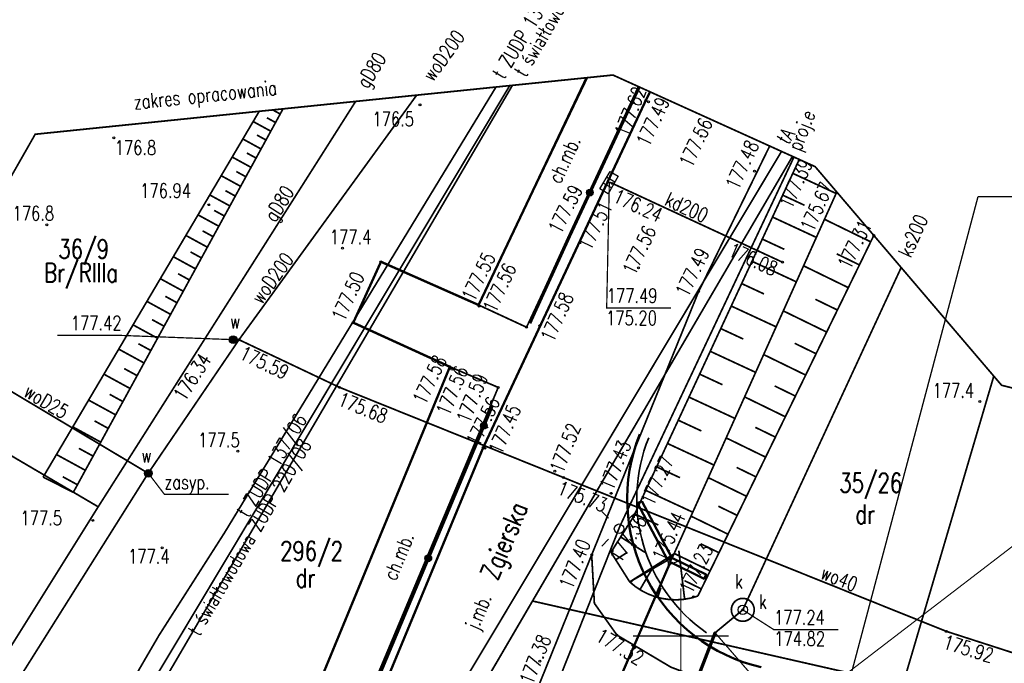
# Model space of a CAD drawing. Header units: metres. Extents: x 964 to 7125, y -212 to 9570.
# Tile 166 of 185: x 2616 to 2667, y 282 to 316. Entities that reach past the tile are written whole.
import ezdxf
from ezdxf import colors
from ezdxf.entities.mleader import LeaderData, LeaderLine
from ezdxf.enums import TextEntityAlignment as Align
from ezdxf.math import Vec2, Vec3

# ---------------------------------------------------------------- set-up
doc = ezdxf.new("R2010")
doc.units = ezdxf.units.M
for name, pattern in [('1', [1.5, 1, -0.5]), ('1053', [2, 1.5, -0.5]), ('1056', [1.5, 1, -0.5]), ('1059', [0]), ('1163', [2.5, 2, -0.5]), ('1167', [2.5, 2, -0.5]), ('2217', [2, 1.5, -0.5]), ('2218', [1, 0.5, -0.5]), ('3820', [1.75, 1.25, -0.5]), ('3901', [0]), ('CIĄGłA', [0])]:
    doc.linetypes.add(name, pattern=pattern)
for name, color, linetype, lineweight in [('AGP1_KRAWEZNIKI', 250, 'Continuous', 30), ('AGP1_OPISY', 7, 'Continuous', 13), ('IS-kanalizacja-odwodnienie-garazu-opis', 68, 'Continuous', 20), ('PODKŁAD MAPA', 7, 'Continuous', 9), ('zz-balustrada', 5, 'FENCELINE1', 35), ('zz-drogi', 250, 'Continuous', 50)]:
    doc.layers.add(name, color=color, linetype=linetype, lineweight=lineweight)
for name, color, linetype in [('Budowlane - Opisy', 7, 'Continuous'), ('Dzialki', 7, 'Continuous'), ('GES_InneUrzadzeniaTowarzyszace', 7, 'Continuous'), ('GES_Rzedna', 7, 'Continuous'), ('GES_UrzadzeniaSiecElektroenerge', 7, 'Continuous'), ('GES_UrzadzeniaSiecWodociagowa', 7, 'Continuous'), ('Kontury', 7, 'Continuous'), ('Numery_dzialek', 7, 'Continuous'), ('Numery_konturow', 7, 'Continuous'), ('Numery_uzytkow', 7, 'Continuous'), ('OT_Komunikacja', 7, 'Continuous'), ('OT_Rzedna', 7, 'Continuous'), ('OTK_E_T_0', 7, 'Continuous'), ('OTK_E_T_1', 7, 'Continuous'), ('OTK_L_0', 7, 'Continuous'), ('OTK_L_1', 7, 'Continuous'), ('OTK_L_2', 7, 'Continuous'), ('OTO_L_0', 7, 'Continuous'), ('OTR_L_1', 7, 'Continuous'), ('OTR_T_0', 7, 'Continuous'), ('OTR_T_1', 7, 'Continuous'), ('P_SUEP_L_0', 7, 'Continuous'), ('P_SUTP_E_T_0', 7, 'Continuous'), ('P_SUTP_L_0', 7, 'Continuous'), ('siatka_kwadratow', 7, 'Continuous'), ('skarpa', 7, 'Continuous'), ('SUGP_E_T_0', 7, 'Continuous'), ('SUGP_L_0', 7, 'Continuous'), ('SUK_E_T_4', 7, 'Continuous'), ('SUK_L_5', 7, 'Continuous'), ('SUK_T_1', 7, 'Continuous'), ('SUKP_E_T_0', 7, 'Continuous'), ('SUKP_L_0', 7, 'Continuous'), ('SUKR_T_0', 7, 'Continuous'), ('SUL_L_1', 7, 'Continuous'), ('SUWP_E_T_0', 7, 'Continuous'), ('SUWP_L_0', 7, 'Continuous'), ('SUWR_T_0', 7, 'Continuous'), ('telefon_D', 7, 'Continuous'), ('ulice', 7, 'Continuous'), ('Uzytki', 7, 'Continuous'), ('wywiad', 7, 'Continuous'), ('zakres_poprawny', 7, 'Continuous')]:
    doc.layers.add(name, color=color, linetype=linetype)
doc.styles.add('ARIAL', font='arial.ttf')
doc.styles.add('GENERATED_STYLE_1', font='arialbd.ttf', dxfattribs={"width": 0.999153})
doc.styles.add('IS', font='simplex.shx', dxfattribs={"width": 0.7})
doc.styles.add('STYL_ARIAL', font='simplex', dxfattribs={"width": 0.75, "oblique": 0.1})
doc.linetypes.add('FENCELINE1', pattern='A,6.35,-2.54,[133,ltypeshp.shx,S=2.54,R=0,X=-2.54,Y=0],-2.54,25.4', length=36.83)
doc.dimstyles.new('GENERATED_STYLE__61', dxfattribs={"dimtxt": 10, "dimasz": 9.5, "dimexe": 0.18, "dimexo": 0, "dimgap": 0.09, "dimtad": 0, "dimdec": 1, "dimzin": 0, "dimdsep": 46, "dimtxsty": 'GENERATED_STYLE_1', "dimblk": 'ARROWHEAD_1', "dimblk1": 'ARROWHEAD_1', "dimblk2": 'ARROWHEAD_1', "dimcen": 0.09, "dimclrd": 256, "dimclre": 256, "dimclrt": 256, "dimazin": 0, "dimtfac": 1, "dimtdec": 4, "dimtmove": 0, "dimatfit": 3, "dimfxl": 1, "dimtolj": 1, "dimtzin": 0, "dimarcsym": 0})

# ---------------------------------------------------------------- blocks, each defined once
blk = doc.blocks.new('OTRN')
at = {"color": 0}
blk.add_circle((0, 0), 0.05, dxfattribs=at)
blk = doc.blocks.new('OTRS')
at = {"color": 0}
blk.add_circle((0, 0), 0.05, dxfattribs=at)
blk = doc.blocks.new('SUEO')
at = {"color": 0}
for p, q in [((-0.9, 0.9), (-0.55, 0.55)), ((0.9, 0.9), (0.55, 0.55)), ((-0.9, -0.9), (-0.55, -0.55)), ((0.9, -0.9), (0.55, -0.55))]:
    blk.add_line(p, q, dxfattribs=at)
blk.add_circle((0, 0), 0.25, dxfattribs=at)
blk = doc.blocks.new('SURS')
at = {"color": 0}
blk.add_circle((0, 0), 0.05, dxfattribs=at)
blk = doc.blocks.new('SUPW')
at = {"color": 0}
blk.add_circle((0, 0), 0.25, dxfattribs=at)
blk = doc.blocks.new('SUUS05')
at = {"color": 0}
for p, q in [((-0.5, -0.25), (-0.5, 0.25)), ((-0.5, 0.25), (0.55, 0.25)), ((-0.15, 0.25), (-0.15, -0.25)), ((0.2, 0.25), (0.2, -0.25)), ((0.55, 0.25), (0.55, -0.25)), ((0.55, -0.25), (-0.5, -0.25))]:
    blk.add_line(p, q, dxfattribs=at)
blk = doc.blocks.new('SUWW')
at = {"color": 0}
for radius in [0.2, 0.18, 0.16, 0.14, 0.12, 0.1, 0.08, 0.06, 0.04, 0.02]:
    blk.add_circle((0, 0), radius, dxfattribs=at)
blk = doc.blocks.new('MDCP 20240606')
at = {"layer": 'Dzialki', "color": 251, "true_color": 0x636466, "const_width": 0.09}
for points in [[(6591990.3561, 5738028.6544), (6591976.2, 5738005.41)], [(6591992.26, 5738001.83), (6592005.8282, 5738025.0355)], [(6592011.58, 5737997.44), (6592016.3324, 5738013.568)], [(6591976.2, 5738005.41), (6591972.77, 5738000.04)], [(6591979.22, 5737979.53), (6591992.26, 5738001.83)], [(6592011.58, 5737997.44), (6591992.26, 5738001.83)], [(6591972.77, 5738000.04), (6591966.1727, 5737988.7063)]]:
    blk.add_lwpolyline(points, dxfattribs=at)
at = {"layer": 'GES_Rzedna', "color": 251, "true_color": 0x636466, "const_width": 0.065}
for points in [[(6591976.64, 5738015.47), (6591970.8164, 5738015.6904), (6591967.4617, 5738015.6904)], [(6592003.235, 5738001.37), (6592004.8645, 5738000.3292), (6592008.2192, 5738000.3292)]]:
    blk.add_lwpolyline(points, dxfattribs=at)
at = {"layer": 'Kontury', "color": 251, "linetype": '2217', "true_color": 0x636466, "const_width": 0.09}
for points in [[(6591976.2, 5738005.41), (6591990.3561, 5738028.6544)], [(6592005.8283, 5738025.0354), (6592002.89, 5738020.01)], [(6592002.89, 5738020.01), (6591975.8355, 5737973.723)], [(6592016.3336, 5738013.5666), (6592011.58, 5737997.44)], [(6591972.77, 5738000.04), (6591976.2, 5738005.41)], [(6591966.1727, 5737988.7063), (6591972.77, 5738000.04)]]:
    blk.add_lwpolyline(points, dxfattribs=at)
at = {"layer": 'OT_Komunikacja', "color": 251, "true_color": 0x636466}
for q in [(6591999.2163, 5738004.195), (6591999.865, 5738003.9137)]:
    blk.add_line((6591999.4, 5738003.73), q, dxfattribs=at)
at = {"layer": 'OT_Komunikacja', "color": 251, "linetype": '1059', "true_color": 0x636466, "const_width": 0.125}
for points in [[(6591983.13, 5737994.02), (6591989.69, 5738009.84), (6591998.1635, 5738027.9361)], [(6591998.1635, 5738027.9361), (6591998.17, 5738027.95)]]:
    blk.add_lwpolyline(points, dxfattribs=at)
at = {"layer": 'OT_Komunikacja', "color": 251, "linetype": '1053', "true_color": 0x636466, "const_width": 0.09}
blk.add_lwpolyline([(6592002.67, 5737997.16), (6591999.48, 5737998.38), (6591996.67, 5738000.05), (6591995.49, 5738001.71), (6591995.35, 5738004.24), (6591989.98, 5737990.98), (6591991.47, 5737993.5), (6591993.6, 5737994.31), (6591995.54, 5737994.25), (6591997.14, 5737993.57), (6592000.61, 5737992.66), (6592001.58, 5737994.73), (6592002.67, 5737997.16)], dxfattribs=at)
at = {"layer": 'OT_Komunikacja', "color": 251, "linetype": '1', "true_color": 0x636466, "const_width": 0.125}
blk.add_lwpolyline([(6591993.38, 5737989.85), (6591999.4, 5738003.73)], dxfattribs=at)
at = {"layer": 'OTK_L_0', "color": 251, "linetype": '1053', "true_color": 0x636466, "const_width": 0.09}
for points in [[(6591998.1635, 5738027.9361), (6591989.69, 5738009.84)], [(6591998.3993, 5738028.4013), (6591998.1635, 5738027.9361)], [(6592000.9298, 5738017.9793), (6592004.6379, 5738025.5748)], [(6591995.35, 5738004.24), (6592000.9298, 5738017.9793)], [(6591989.69, 5738009.84), (6591980.6478, 5737988.0553)]]:
    blk.add_lwpolyline(points, dxfattribs=at)
at = {"layer": 'OTK_L_1', "color": 251, "true_color": 0x636466, "const_width": 0.125}
for points in [[(6591989.4478, 5738017.2793), (6591995.0831, 5738029.1389)], [(6591998.3993, 5738028.4013), (6591998.1635, 5738027.9361)], [(6591982.9078, 5738016.3573), (6591984.3528, 5738019.5343)], [(6591984.3528, 5738019.5343), (6591989.4478, 5738017.2793)], [(6591987.9498, 5738014.0543), (6591982.9078, 5738016.3573)], [(6591978.3438, 5737990.7823), (6591987.9498, 5738014.0543)]]:
    blk.add_lwpolyline(points, dxfattribs=at)
at = {"layer": 'OTK_L_2', "color": 251, "linetype": '1056', "true_color": 0x636466, "const_width": 0.09}
for points in [[(6591995.1227, 5738029.1429), (6591989.4478, 5738017.2793)], [(6591991.9508, 5738016.1183), (6591997.8191, 5738028.6642)], [(6591989.4478, 5738017.2793), (6591991.9508, 5738016.1183)], [(6591987.9498, 5738014.0543), (6591978.3438, 5737990.7823)], [(6591990.2688, 5738013.0653), (6591987.9498, 5738014.0543)], [(6591990.4718, 5738012.9763), (6591990.2688, 5738013.0653)], [(6591980.7208, 5737989.7443), (6591990.4718, 5738012.9763)]]:
    blk.add_lwpolyline(points, dxfattribs=at)
at = {"layer": 'OTO_L_0', "color": 251, "linetype": '3901', "true_color": 0x636466, "const_width": 0.175}
for points in [[(6591997.3533, 5738027.6497), (6591997.8253, 5738028.6614)], [(6591994.1818, 5738020.8533), (6591997.3533, 5738027.6497)], [(6591992.117, 5738016.3295), (6591994.1818, 5738020.8533)], [(6591987.9973, 5738006.8664), (6591990.1498, 5738012.0033)], [(6591985.8448, 5738001.7295), (6591987.9973, 5738006.8664)], [(6591983.6923, 5737996.5926), (6591985.8448, 5738001.7295)]]:
    blk.add_lwpolyline(points, dxfattribs=at)
at = {"layer": 'OTO_L_0', "color": 251, "true_color": 0x636466}
for centre, radius in [((6591995.2505, 5738023.1435), 0.175), ((6591995.2505, 5738023.1435), 0.1575), ((6591995.2505, 5738023.1435), 0.14), ((6591995.2505, 5738023.1435), 0.1225), ((6591995.2505, 5738023.1435), 0.105), ((6591995.2505, 5738023.1435), 0.0875), ((6591995.2505, 5738023.1435), 0.07), ((6591995.2505, 5738023.1435), 0.0525), ((6591995.2505, 5738023.1435), 0.035), ((6591989.7198, 5738010.977), 0.175), ((6591989.7198, 5738010.977), 0.1575), ((6591989.7198, 5738010.977), 0.14), ((6591989.7198, 5738010.977), 0.1225), ((6591989.7198, 5738010.977), 0.105), ((6591989.7198, 5738010.977), 0.0875), ((6591989.7198, 5738010.977), 0.07), ((6591989.7198, 5738010.977), 0.0525), ((6591989.7198, 5738010.977), 0.035), ((6591986.8213, 5738004.0597), 0.175), ((6591986.8213, 5738004.0597), 0.1575), ((6591986.8213, 5738004.0597), 0.14), ((6591986.8213, 5738004.0597), 0.1225), ((6591986.8213, 5738004.0597), 0.105), ((6591986.8213, 5738004.0597), 0.0875), ((6591986.8213, 5738004.0597), 0.07), ((6591986.8213, 5738004.0597), 0.0525), ((6591986.8213, 5738004.0597), 0.035)]:
    blk.add_circle(centre, radius, dxfattribs=at)
at = {"layer": 'OTR_L_1', "color": 251, "linetype": '3820', "true_color": 0x636466, "const_width": 0.09}
for points in [[(6591978.0002, 5738027.3881), (6591966.7234, 5738008.2969)], [(6591979.2419, 5738027.5154), (6591968.2982, 5738007.5024)], [(6591979.0958, 5738027.2482), (6591978.7074, 5738027.4606)], [(6591978.8523, 5738026.8029), (6591978.3996, 5738027.0504)], [(6591978.6047, 5738026.3502), (6591977.6844, 5738026.8535)], [(6591978.0973, 5738025.4222), (6591977.1462, 5738025.9423)], [(6591978.3531, 5738025.89), (6591977.8853, 5738026.1458)], [(6591977.5729, 5738024.4632), (6591976.59, 5738025.0007)], [(6591977.8372, 5738024.9466), (6591977.3538, 5738025.211)], [(6592006.1816, 5738024.8754), (6591997.5248, 5738006.2173)], [(6591977.3041, 5738023.9717), (6591976.8045, 5738024.2449)], [(6591976.7532, 5738022.9642), (6591976.2369, 5738023.2466)], [(6591999.5598, 5738004.0993), (6592008.139, 5738023.1761)], [(6592008.139, 5738023.1761), (6591999.5598, 5738004.0993)], [(6592005.317, 5738023.0119), (6592006.4539, 5738022.4845)], [(6591976.1839, 5738021.9231), (6591975.6503, 5738022.2149)], [(6591975.5955, 5738020.8471), (6591975.0441, 5738021.1487)], [(6592000.8888, 5738002.0883), (6592010.0718, 5738020.9096)], [(6592004.2526, 5738020.7179), (6592005.403, 5738020.1842)], [(6591974.9875, 5738019.7352), (6591974.4177, 5738020.0468)], [(6592009.3209, 5738019.3706), (6592008.1345, 5738019.9494)], [(6591974.3592, 5738018.5862), (6591973.7703, 5738018.9082)], [(6592003.1756, 5738018.3966), (6592004.3397, 5738017.8565)], [(6591973.7098, 5738017.3987), (6591973.1013, 5738017.7315)], [(6592008.1723, 5738017.0165), (6592007.0228, 5738017.5773)], [(6591973.0388, 5738016.1716), (6591972.4099, 5738016.5154)], [(6592002.0858, 5738016.0477), (6592003.2637, 5738015.5012)], [(6591972.3453, 5738014.9034), (6591971.6954, 5738015.2588)], [(6592007.0594, 5738014.7355), (6592005.9456, 5738015.2789)], [(6591971.6287, 5738013.5928), (6591970.9571, 5738013.9601)], [(6592000.983, 5738013.6709), (6592002.175, 5738013.1178)], [(6592005.9811, 5738012.5254), (6592004.9019, 5738013.0519)], [(6591970.8881, 5738012.2385), (6591970.194, 5738012.618)], [(6591970.1227, 5738010.8389), (6591969.4055, 5738011.2311)], [(6591999.8671, 5738011.2657), (6592001.0732, 5738010.7061)], [(6592004.9363, 5738010.384), (6592003.8906, 5738010.8941)], [(6591969.3318, 5738009.3925), (6591968.5906, 5738009.7978)], [(6591998.7379, 5738008.832), (6591999.9584, 5738008.2657)], [(6592003.9239, 5738008.3091), (6592002.9108, 5738008.8034)], [(6591968.5145, 5738007.8978), (6591967.7485, 5738008.3167)], [(6591997.5953, 5738006.3693), (6591998.8303, 5738005.7963)], [(6592002.943, 5738006.2986), (6592001.9614, 5738006.7776)], [(6591997.5248, 5738006.2173), (6591996.3558, 5738004.3733)], [(6591996.8622, 5738005.172), (6591998.1237, 5738004.3723)], [(6592001.9926, 5738004.3506), (6592001.0414, 5738004.8147)], [(6591996.3558, 5738004.3733), (6591997.3328, 5738002.8283)], [(6591996.6014, 5738003.9849), (6591997.2148, 5738004.3728)], [(6591997.3328, 5738002.8283), (6591999.6461, 5738004.2911)], [(6592001.5285, 5738003.3995), (6591999.656, 5738004.3131)], [(6591997.3328, 5738002.8283), (6591999.5598, 5738004.0993)], [(6591999.5598, 5738004.0993), (6591997.3328, 5738002.8283)], [(6591997.869, 5738002.4256), (6591998.4911, 5738003.4894)], [(6592000.8888, 5738002.0883), (6592000.5224, 5738001.9826), (6592000.1468, 5738001.917), (6591999.7663, 5738001.8923), (6591999.3854, 5738001.9088), (6591999.0084, 5738001.9662), (6591998.6398, 5738002.0639), (6591998.2839, 5738002.2008), (6591997.9449, 5738002.3752), (6591997.6266, 5738002.5852), (6591997.3328, 5738002.8283)], [(6591997.3747, 5738002.7917), (6591997.4801, 5738002.9124)], [(6592001.0717, 5738002.4632), (6592000.1961, 5738002.8904)], [(6591998.7955, 5738002.0189), (6591998.9588, 5738002.523)]]:
    blk.add_lwpolyline(points, dxfattribs=at)
at = {"layer": 'P_SUEP_L_0', "color": 251, "linetype": '1163', "true_color": 0x636466, "const_width": 0.09}
for points in [[(6591996.827, 5738005.744), (6592005.9051, 5738025.0006)], [(6591983.2779, 5737971.6102), (6591996.827, 5738005.744)]]:
    blk.add_lwpolyline(points, dxfattribs=at)
at = {"layer": 'P_SUTP_L_0', "color": 251, "linetype": '1167', "true_color": 0x636466, "const_width": 0.09}
for points in [[(6591991.0721, 5738028.7278), (6591966.5813, 5737987.8086)], [(6591966.8832, 5737987.1452), (6591991.2132, 5738028.7423)]]:
    blk.add_lwpolyline(points, dxfattribs=at)
at = {"layer": 'siatka_kwadratow', "color": 251, "true_color": 0x636466, "const_width": 0.065}
for points in [[(6592000, 5737997.5), (6592000, 5738002.5)], [(6591997.5, 5738000), (6592002.5, 5738000)]]:
    blk.add_lwpolyline(points, dxfattribs=at)
at = {"layer": 'skarpa', "color": 251, "true_color": 0x636466, "const_width": 0.09}
for points in [[(6591977.0309, 5738023.4721), (6591976.0152, 5738024.0276)], [(6592005.8445, 5738024.1488), (6592008.1048, 5738023.1001)], [(6591976.4709, 5738022.4479), (6591975.4212, 5738023.022)], [(6591975.8921, 5738021.3895), (6591974.8073, 5738021.9827)], [(6592004.7864, 5738021.8683), (6592007.0736, 5738020.8071)], [(6592009.9089, 5738020.5758), (6592007.4985, 5738021.7518)], [(6591975.294, 5738020.2958), (6591974.173, 5738020.9088)], [(6591974.6759, 5738019.1654), (6591973.5174, 5738019.7989)], [(6592003.7157, 5738019.5607), (6592006.0302, 5738018.4869)], [(6592008.742, 5738018.1842), (6592006.4065, 5738019.3238)], [(6591974.0372, 5738017.9973), (6591972.8399, 5738018.652)], [(6591973.377, 5738016.7902), (6591972.1398, 5738017.4667)], [(6592002.6323, 5738017.2256), (6592004.9743, 5738016.139)], [(6592007.6115, 5738015.867), (6592005.3485, 5738016.9711)], [(6591972.6949, 5738015.5427), (6591971.4163, 5738016.2418)], [(6591971.9899, 5738014.2535), (6591970.6686, 5738014.976)], [(6592001.536, 5738014.8628), (6592003.9059, 5738013.7633)], [(6592006.516, 5738013.6217), (6592004.3233, 5738014.6916)], [(6591971.2614, 5738012.9212), (6591969.8959, 5738013.6679)], [(6592005.4546, 5738011.4462), (6592003.33, 5738012.4828)], [(6591970.5085, 5738011.5445), (6591969.0974, 5738012.3161)], [(6592000.4267, 5738012.4719), (6592002.8247, 5738011.3592)], [(6591969.7305, 5738010.1217), (6591968.2723, 5738010.9191)], [(6591999.3042, 5738010.0525), (6592001.7307, 5738008.9266)], [(6592004.4261, 5738009.3383), (6592002.3676, 5738010.3427)], [(6591968.9265, 5738008.6513), (6591967.4195, 5738009.4754)], [(6591968.2982, 5738007.5024), (6591966.7234, 5738008.2969)], [(6592003.4296, 5738007.2959), (6592001.435, 5738008.2691)], [(6591998.1683, 5738007.6043), (6592000.6237, 5738006.4651)], [(6592002.4641, 5738005.317), (6592000.5315, 5738006.2599)], [(6592000.199, 5738001.9284), (6591999.8973, 5738004.4546)]]:
    blk.add_lwpolyline(points, dxfattribs=at)
at = {"layer": 'SUGP_L_0', "color": 251, "true_color": 0x636466, "const_width": 0.09}
for points in [[(6591962.8649, 5737995.9742), (6591969.5973, 5738006.7472), (6591983.0305, 5738027.9037)], [(6591958.8364, 5738013.072), (6591969.5974, 5738006.7472)]]:
    blk.add_lwpolyline(points, dxfattribs=at)
at = {"layer": 'SUK_L_5', "color": 251, "true_color": 0x636466, "const_width": 0.09}
blk.add_lwpolyline([(6592002.7824, 5738000.9761), (6592002.6959, 5738001.1066), (6592002.6461, 5738001.2551), (6592002.6364, 5738001.4115), (6592002.6676, 5738001.565), (6592002.7374, 5738001.7052), (6592002.8411, 5738001.8226), (6592002.9716, 5738001.9091), (6592003.1201, 5738001.9589), (6592003.2765, 5738001.9686), (6592003.43, 5738001.9374), (6592003.5702, 5738001.8676), (6592003.6876, 5738001.7639), (6592003.7741, 5738001.6334), (6592003.8239, 5738001.4849), (6592003.8336, 5738001.3285), (6592003.8024, 5738001.175), (6592003.7326, 5738001.0348), (6592003.6289, 5738000.9174), (6592003.4984, 5738000.8309), (6592003.3499, 5738000.7811), (6592003.1935, 5738000.7714), (6592003.04, 5738000.8026), (6592002.8998, 5738000.8724), (6592002.7824, 5738000.9761)], dxfattribs=at)
at = {"layer": 'SUKP_L_0', "color": 251, "true_color": 0x636466, "const_width": 0.09}
for points in [[(6591996.27, 5738023.69), (6591996.44, 5738023.62)], [(6591996.44, 5738023.62), (6592005.31, 5738019.51)], [(6592011.4997, 5738019.2351), (6592003.235, 5738001.37)], [(6592003.235, 5738001.37), (6592001.789, 5738000.171)], [(6592001.789, 5738000.171), (6591999.111, 5737993.212)]]:
    blk.add_lwpolyline(points, dxfattribs=at)
at = {"layer": 'SUKR_T_0', "color": 251, "true_color": 0x636466, "const_width": 0.065}
for points in [[(6591996.27, 5738023.69), (6591996.1318, 5738017.1175), (6591999.4865, 5738017.1175)], [(6592001.789, 5738000.171), (6592004.0783, 5737997.5327), (6592007.433, 5737997.5327)]]:
    blk.add_lwpolyline(points, dxfattribs=at)
at = {"layer": 'SUL_L_1', "color": 251, "true_color": 0x636466, "const_width": 0.175}
blk.add_lwpolyline([(6591999.111, 5737993.212), (6592001.789, 5738000.171)], dxfattribs=at)
at = {"layer": 'SUWP_L_0', "color": 251, "true_color": 0x636466, "const_width": 0.09}
for points in [[(6591963.4803, 5737994.622), (6591972.2199, 5738008.5171), (6591976.945, 5738015.467), (6591986.2159, 5738028.2301)], [(6591972.22, 5738008.49), (6591960.2893, 5738015.6224)], [(6591976.945, 5738015.467), (6591982.193, 5738012.98)], [(6591982.193, 5738012.98), (6591993.873, 5738008.276)], [(6591993.873, 5738008.276), (6592013.857, 5738000.247)], [(6592013.857, 5738000.247), (6592025.0849, 5737996.6264)]]:
    blk.add_lwpolyline(points, dxfattribs=at)
at = {"layer": 'telefon_D', "color": 251, "true_color": 0x636466, "const_width": 0.09}
blk.add_lwpolyline([(6592005.2559, 5738025.2947), (6591974.5844, 5737974.0781)], dxfattribs=at)
at = {"layer": 'Uzytki', "color": 251, "linetype": '2218', "true_color": 0x636466, "const_width": 0.09}
for points in [[(6591976.2, 5738005.41), (6591990.3561, 5738028.6544)], [(6592005.8283, 5738025.0354), (6592002.89, 5738020.01)], [(6592002.89, 5738020.01), (6591975.8355, 5737973.723)], [(6592011.58, 5737997.44), (6592016.3336, 5738013.5666)], [(6591972.77, 5738000.04), (6591976.2, 5738005.41)], [(6591966.1727, 5737988.7063), (6591972.77, 5738000.04)]]:
    blk.add_lwpolyline(points, dxfattribs=at)
at = {"layer": 'wywiad', "color": 251, "true_color": 0x636466, "const_width": 0.065}
blk.add_lwpolyline([(6591972.22, 5738008.49), (6591973.0526, 5738007.3982), (6591976.4073, 5738007.3982)], dxfattribs=at)
at = {"layer": 'zakres_poprawny', "color": 251, "linetype": '1', "true_color": 0x636466, "const_width": 0.09}
for points in [[(6591998.3993, 5738028.4013), (6591996.46, 5738029.28), (6591966.31, 5738026.19), (6591956.75, 5738009.41), (6591972.57, 5737974.65), (6591989.76, 5737969.77), (6591982.85, 5737945.44), (6592001.21, 5737899.93), (6592024.23, 5737894.9), (6592058.8365, 5737922.2224)], [(6592058.8365, 5737922.2224), (6592062.95, 5737925.47), (6592076.74, 5737982.07), (6592077.79, 5737993.35), (6592067.13, 5738000.4), (6592016.74, 5738013.09), (6592007.01, 5738024.5), (6591998.3993, 5738028.4013)]]:
    blk.add_lwpolyline(points, dxfattribs=at)
at = {"layer": 'GES_InneUrzadzeniaTowarzyszace', "color": 251, "true_color": 0x636466}
blk.add_blockref('SUPW', (6592003.235, 5738001.37), dxfattribs=at)
at = {"layer": 'GES_Rzedna', "color": 251, "true_color": 0x636466}
for p in [(6591976.64, 5738015.47), (6592003.235, 5738001.37)]:
    blk.add_blockref('SURS', p, dxfattribs=at)
at = {"layer": 'GES_UrzadzeniaSiecElektroenerge', "color": 251, "true_color": 0x636466}
blk.add_blockref('SUEO', (6591996.78, 5738005.6), dxfattribs=at)
at = {"layer": 'GES_UrzadzeniaSiecWodociagowa', "color": 251, "true_color": 0x636466}
for p in [(6591976.64, 5738015.47), (6591972.22, 5738008.49)]:
    blk.add_blockref('SUWW', p, dxfattribs=at)
at = {"layer": 'OT_Rzedna', "color": 251, "true_color": 0x636466}
for name, p in [('OTRS', (6591998.17, 5738027.95)), ('OTRN', (6591986.39, 5738027.73)), ('OTRS', (6591998.32, 5738027.88)), ('OTRN', (6591970.41, 5738026)), ('OTRS', (6592001.06, 5738026.09)), ('OTRS', (6592006.19, 5738024.83)), ('OTRS', (6592003.85, 5738024.27)), ('OTRS', (6592008.1, 5738023.13)), ('OTRN', (6591966.92, 5738021.46)), ('OTRS', (6592010.07, 5738020.91)), ('OTRN', (6591982.34, 5738020.24)), ('OTRN', (6592015.6, 5738012.24)), ('OTRN', (6591976.89, 5738009.65)), ('OTRS', (6591989.69, 5738009.84)), ('OTRS', (6591989.77, 5738009.8)), ('OTRS', (6591993.42, 5738008.61)), ('OTRS', (6591996.36, 5738007.45)), ('OTRN', (6591969.32, 5738006.04)), ('OTRS', (6591996.41, 5738004.45)), ('OTRS', (6591995.35, 5738004.24)), ('OTRS', (6591999.4, 5738003.73)), ('OTRS', (6592000.66, 5738002.05)), ('OTRS', (6591996.67, 5738000.05)), ('OTRS', (6591992.64, 5737998.69))]:
    blk.add_blockref(name, p, dxfattribs=at)
at = {"layer": 'OTR_T_0', "color": 251, "true_color": 0x636466}
for p in [(6591975.363, 5738022.513), (6591984.3528, 5738019.5343), (6591997.7848, 5738019.2193), (6592000.9298, 5738017.9793), (6591989.4478, 5738017.2793), (6591989.4698, 5738017.2193), (6591982.9078, 5738016.3573), (6591991.9508, 5738016.1183), (6591992.6358, 5738016.2003), (6591987.9498, 5738014.0543), (6591988.0478, 5738013.9253), (6591990.4718, 5738012.9763), (6591997.5248, 5738006.2173)]:
    blk.add_blockref('OTRS', p, dxfattribs=at)
at = {"layer": 'OTR_T_1', "color": 251, "true_color": 0x636466}
blk.add_blockref('OTRN', (6591972.94, 5738004.6), dxfattribs=at)
at = {"layer": 'SUK_T_1', "color": 251, "true_color": 0x636466, "rotation": 239.5823}
blk.add_blockref('SUUS05', (6591996.27, 5738023.69), dxfattribs=at)
at = {"layer": 'SUKR_T_0', "color": 251, "true_color": 0x636466}
for p in [(6591996.44, 5738023.62), (6592005.31, 5738019.51), (6592003.235, 5738001.37), (6592001.789, 5738000.171)]:
    blk.add_blockref('OTRS', p, dxfattribs=at)
at = {"layer": 'SUWR_T_0', "color": 251, "true_color": 0x636466}
for p in [(6591976.945, 5738015.467), (6591982.193, 5738012.98), (6591993.873, 5738008.276), (6592013.857, 5738000.247)]:
    blk.add_blockref('OTRS', p, dxfattribs=at)
at = {"layer": 'GES_InneUrzadzeniaTowarzyszace', "color": 251, "true_color": 0x636466, "style": 'STYL_ARIAL', "width": 0.75}
blk.add_text('k', height=0.75, dxfattribs=at).set_placement((6592002.8227, 5738002.2558), align=Align.BOTTOM_LEFT)
at = {"layer": 'GES_Rzedna', "color": 251, "true_color": 0x636466, "style": 'STYL_ARIAL', "width": 0.75}
blk.add_text('177.42', height=0.75, dxfattribs=at).set_placement((6591970.8164, 5738015.7321), align=Align.BOTTOM_RIGHT)
blk.add_text('177.24', height=0.75, dxfattribs=at).set_placement((6592004.8645, 5738000.3709), align=Align.BOTTOM_LEFT)
at = {"layer": 'GES_UrzadzeniaSiecWodociagowa', "color": 251, "true_color": 0x636466, "style": 'STYL_ARIAL', "width": 0.75}
for p in [(6591976.4735, 5738015.8285), (6591971.8483, 5738008.8295)]:
    blk.add_text('w', height=0.75, dxfattribs=at).set_placement(p, align=Align.BOTTOM_LEFT)
at = {"layer": 'Numery_dzialek', "color": 251, "true_color": 0x636466, "style": 'STYL_ARIAL', "width": 0.75}
for s, p in [('36/9', (6591968.8413, 5738020.2021)), ('35/26', (6592009.9114, 5738007.9963)), ('296/2', (6591980.7319, 5738004.4442))]:
    blk.add_text(s, height=1, dxfattribs=at).set_placement(p, align=Align.MIDDLE_CENTER)
at = {"layer": 'Numery_konturow', "color": 251, "true_color": 0x636466, "style": 'STYL_ARIAL', "width": 0.75}
blk.add_text('Br/RIIIa', height=1, dxfattribs=at).set_placement((6591966.7763, 5738019.4665), align=Align.TOP_LEFT)
at = {"layer": 'Numery_uzytkow', "color": 251, "true_color": 0x636466, "style": 'STYL_ARIAL', "width": 0.75}
blk.add_text('dr', height=1, dxfattribs=at).set_placement((6592009.6193, 5738006.3594), align=Align.MIDDLE_CENTER)
blk.add_text('dr', height=1, dxfattribs=at).set_placement((6591979.9013, 5738003.5326), align=Align.TOP_LEFT)
at = {"layer": 'OT_Rzedna', "color": 251, "true_color": 0x636466, "style": 'STYL_ARIAL', "width": 0.75}
for s, rotation, p in [('177.62', 67.4779, (6591998.4284, 5738028.3784)), ('177.48', 64.9087, (6592004.3072, 5738025.5414)), ('177.39', 64.9087, (6592007.1052, 5738024.5558)), ('175.67', 65.7857, (6592008.1921, 5738023.3704)), ('177.40', 67.9532, (6591995.5228, 5738004.7655))]:
    blk.add_text(s, height=0.75, rotation=rotation, dxfattribs=at).set_placement(p, align=Align.BOTTOM_RIGHT)
for s, rotation, p in [('177.49', 64.9087, (6591998.766, 5738028.2129)), ('177.31', 63.9922, (6592009.3148, 5738021.801))]:
    blk.add_text(s, height=0.75, rotation=rotation, dxfattribs=at).set_placement(p, align=Align.TOP_RIGHT)
for s, p in [('176.5', (6591983.9092, 5738026.9846)), ('176.8', (6591970.4571, 5738025.4901)), ('176.8', (6591965.1296, 5738022.0651)), ('177.4', (6591981.685, 5738020.8325)), ('177.4', (6592013.1381, 5738012.8165)), ('177.5', (6591974.8137, 5738010.2291)), ('177.5', (6591965.5417, 5738006.1663))]:
    blk.add_text(s, height=0.75, dxfattribs=at).set_placement(p, align=Align.MIDDLE_LEFT)
blk.add_text('177.56', height=0.75, rotation=64.9087, dxfattribs=at).set_placement((6592001.3475, 5738026.9543), align=Align.MIDDLE_RIGHT)
for s, rotation, p in [('177.56', 64.5431, (6591989.6606, 5738009.7503)), ('177.43', 67.8969, (6591996.6454, 5738007.4657)), ('175.44', 65.5237, (6591999.3621, 5738003.7473))]:
    blk.add_text(s, height=0.75, rotation=rotation, dxfattribs=at).set_placement(p, align=Align.BOTTOM_LEFT)
for s, rotation, p in [('177.45', 66.5947, (6591989.9421, 5738009.7255)), ('177.36', 57.6274, (6591996.2216, 5738004.1673)), ('177.23', 63.9922, (6591999.8812, 5738002.4949)), ('177.32', 329.1636, (6591995.8732, 5738000.4483))]:
    blk.add_text(s, height=0.75, rotation=rotation, dxfattribs=at).set_placement(p, align=Align.TOP_LEFT)
blk.add_text('177.52', height=0.75, rotation=68.3918, dxfattribs=at).set_placement((6591993.4781, 5738008.587), align=Align.MIDDLE_LEFT)
blk.add_text('177.38', height=0.75, rotation=67.9532, dxfattribs=at).set_placement((6591992.9621, 5737998.5564), align=Align.BOTTOM_CENTER)
at = {"layer": 'OTK_E_T_0', "color": 251, "true_color": 0x636466, "style": 'STYL_ARIAL', "width": 0.75}
blk.add_text('j.mb.', height=0.75, rotation=67.4585, dxfattribs=at).set_placement((6591989.432, 5738001.2797), align=Align.MIDDLE_CENTER)
at = {"layer": 'OTK_E_T_1', "color": 251, "true_color": 0x636466, "style": 'STYL_ARIAL', "width": 0.75}
for rotation, p in [(64.9325, (6591993.9198, 5738024.8715)), (67.5706, (6591985.2677, 5738004.1719))]:
    blk.add_text('ch.mb.', height=0.75, rotation=rotation, dxfattribs=at).set_placement(p, align=Align.MIDDLE_CENTER)
at = {"layer": 'OTR_T_0', "color": 251, "true_color": 0x636466, "style": 'STYL_ARIAL', "width": 0.75}
blk.add_text('176.94', height=0.75, dxfattribs=at).set_placement((6591971.7902, 5738023.6142), align=Align.TOP_LEFT)
for s, rotation, p in [('177.59', 63.1237, (6591993.9185, 5738020.8299)), ('177.55', 64.36, (6591989.4102, 5738017.2973))]:
    blk.add_text(s, height=0.75, rotation=rotation, dxfattribs=at).set_placement(p, align=Align.BOTTOM_LEFT)
for s, rotation, p in [('177.51', 63.1237, (6591994.5947, 5738020.4121)), ('177.56', 64.341, (6591996.9216, 5738019.1053)), ('177.49', 64.087, (6591999.6894, 5738017.9629)), ('177.50', 65.589, (6591981.7453, 5738016.6747)), ('177.56', 64.732, (6591989.6394, 5738017.1393)), ('177.58', 65.595, (6591992.6527, 5738015.6001)), ('177.27', 65.527, (6591997.8785, 5738007.065))]:
    blk.add_text(s, height=0.75, rotation=rotation, dxfattribs=at).set_placement(p, align=Align.TOP_LEFT)
for s, rotation, p in [('177.58', 64.365, (6591988.0061, 5738014.3137)), ('177.59', 67.988, (6591990.1585, 5738013.4267))]:
    blk.add_text(s, height=0.75, rotation=rotation, dxfattribs=at).set_placement(p, align=Align.BOTTOM_RIGHT)
blk.add_text('177.56', height=0.75, rotation=66.814, dxfattribs=at).set_placement((6591988.247, 5738014.1734), align=Align.TOP_RIGHT)
at = {"layer": 'OTR_T_1', "color": 251, "true_color": 0x636466, "style": 'STYL_ARIAL', "width": 0.75}
blk.add_text('177.4', height=0.75, rotation=0.117, dxfattribs=at).set_placement((6591971.1566, 5738003.5601), align=Align.BOTTOM_LEFT)
at = {"layer": 'P_SUEP_L_0', "color": 251, "true_color": 0x636466, "style": 'STYL_ARIAL', "width": 0.75}
blk.add_text('proj.e', height=0.75, rotation=68.3498, dxfattribs=at).set_placement((6592005.5514, 5738025.5355), align=Align.TOP_LEFT)
at = {"layer": 'P_SUTP_E_T_0', "color": 251, "true_color": 0x636466, "style": 'STYL_ARIAL', "width": 0.75}
for s, rotation, p in [('t światłowodowa ZUDP 220/08', 59.6767, (6591991.2615, 5738029.4918)), ('t ZUDP 137/06', 59.0988, (6591990.1252, 5738029.3994)), ('t światłowodowa ZUDP 220/08', 59.6767, (6591974.2247, 5738000.3162)), ('t ZUDP 137/06', 59.0988, (6591976.7905, 5738006.5129))]:
    blk.add_text(s, height=0.75, rotation=rotation, dxfattribs=at).set_placement(p, align=Align.TOP_LEFT)
at = {"layer": 'SUGP_E_T_0', "color": 251, "true_color": 0x636466, "style": 'STYL_ARIAL', "width": 0.75}
for s, rotation, p in [('gD80', 57.9974, (6591983.841, 5738029.5343)), ('gD80', 57.9974, (6591979.0345, 5738022.5696)), ('176.34', 57.5866, (6591974.5074, 5738013.5249))]:
    blk.add_text(s, height=0.75, rotation=rotation, dxfattribs=at).set_placement(p, align=Align.MIDDLE_CENTER)
at = {"layer": 'SUK_E_T_4', "color": 251, "true_color": 0x636466, "style": 'STYL_ARIAL', "width": 0.75}
blk.add_text('k', height=0.75, dxfattribs=at).set_placement((6592004.0727, 5738001.2009), align=Align.BOTTOM_LEFT)
at = {"layer": 'SUKP_E_T_0', "color": 251, "true_color": 0x636466, "style": 'STYL_ARIAL', "width": 0.75}
for s, rotation, p in [('kd200', 335.4099, (6592000.3074, 5738022.3718)), ('ks200', 65.475, (6592012.1142, 5738020.8976))]:
    blk.add_text(s, height=0.75, rotation=rotation, dxfattribs=at).set_placement(p, align=Align.MIDDLE_CENTER)
at = {"layer": 'SUKR_T_0', "color": 251, "true_color": 0x636466, "style": 'STYL_ARIAL', "width": 0.75}
blk.add_text('176.24', height=0.75, rotation=335.2743, dxfattribs=at).set_placement((6591996.5568, 5738023.0198), align=Align.MIDDLE_LEFT)
blk.add_text('176.08', height=0.75, rotation=335.3936, dxfattribs=at).set_placement((6592004.9806, 5738019.113), align=Align.MIDDLE_RIGHT)
blk.add_text('177.49', height=0.75, dxfattribs=at).set_placement((6591996.1318, 5738017.1592), align=Align.BOTTOM_LEFT)
for s, p in [('175.20', (6591996.0987, 5738016.9787)), ('174.82', (6592004.8768, 5738000.2337))]:
    blk.add_text(s, height=0.75, dxfattribs=at).set_placement(p, align=Align.TOP_LEFT)
at = {"layer": 'SUWP_E_T_0', "color": 251, "true_color": 0x636466, "style": 'STYL_ARIAL', "width": 0.75}
for s, rotation, p in [('woD200', 54.0058, (6591987.6111, 5738030.2957)), ('woD200', 54.0058, (6591978.6789, 5738018.6805)), ('woD25', 329.1283, (6591966.8901, 5738012.2495)), ('wo40', 338.1111, (6592008.2653, 5738003.0124))]:
    blk.add_text(s, height=0.75, rotation=rotation, dxfattribs=at).set_placement(p, align=Align.MIDDLE_CENTER)
at = {"layer": 'SUWR_T_0', "color": 251, "true_color": 0x636466, "style": 'STYL_ARIAL', "width": 0.75}
for s, rotation, p in [('175.59', 334.644, (6591977.0731, 5738014.8391)), ('175.68', 338.0634, (6591982.1845, 5738012.4175)), ('175.73', 338.1111, (6591993.6307, 5738007.7767)), ('175.92', 343.1731, (6592013.7431, 5737999.7244))]:
    blk.add_text(s, height=0.75, rotation=rotation, dxfattribs=at).set_placement(p, align=Align.MIDDLE_LEFT)
at = {"layer": 'telefon_D', "color": 251, "true_color": 0x636466, "style": 'STYL_ARIAL', "width": 0.75}
blk.add_text('tA', height=0.75, rotation=59.0844, dxfattribs=at).set_placement((6592005.4722, 5738026.1054), align=Align.MIDDLE_CENTER)
at = {"layer": 'ulice', "color": 251, "true_color": 0x636466, "style": 'STYL_ARIAL', "width": 0.75}
blk.add_text('Zgierska', height=1, rotation=67.4585, dxfattribs=at).set_placement((6591990.7776, 5738004.9854), align=Align.MIDDLE_CENTER)
at = {"layer": 'wywiad', "color": 251, "true_color": 0x636466, "style": 'STYL_ARIAL', "width": 0.75}
blk.add_text('zasyp.', height=0.75, dxfattribs=at).set_placement((6591973.0526, 5738007.4399), align=Align.BOTTOM_LEFT)
at = {"layer": 'zakres_poprawny', "color": 251, "true_color": 0x636466, "style": 'STYL_ARIAL', "width": 0.75}
blk.add_text('zakres opracowania', height=0.75, rotation=5.8517, dxfattribs=at).set_placement((6591971.5119, 5738027.2631), align=Align.BOTTOM_LEFT)
blk = doc.blocks.new('ARROWHEAD_1')
at = {"linetype": 'Continuous'}
blk.add_line((0, 0), (-1, 0), dxfattribs=at)
blk.add_circle((0, 0), 0.25, dxfattribs=at)
blk = doc.blocks.new('_None', base_point=(2.5, 0))
blk = doc.blocks.new('drogowe 20250115 oddziaływanie')
at = {"layer": 'zz-balustrada', "ltscale": 0.05}
blk.add_arc((2324.827, 297.502), 8.5, 157.87, 235.1373, dxfattribs=at)
at = {"layer": 'zz-drogi'}
for points in [[(2316.595, 297.396), (2318.157, 294.442), (2317.936, 294.326), (2316.374, 297.279)], [(2318.157, 294.442), (2319.953, 293.561), (2319.842, 293.337), (2318.047, 294.218)]]:
    blk.add_lwpolyline(points, close=True, dxfattribs=at)
blk.add_arc((2324.827, 297.502), 9, 157.87, 257.1695, dxfattribs=at)

msp = doc.modelspace()

# ---------------------------------------------------------------- block references
at = {"layer": 'AGP1_KRAWEZNIKI', "color": 160, "linetype": 'CIĄGłA', "lineweight": 0, "true_color": 0x2e2eff}
msp.add_blockref('drogowe 20250115 oddziaływanie', (331.602, -6.615), dxfattribs=at)
at = {"layer": 'PODKŁAD MAPA', "linetype": 'ByBlock'}
msp.add_blockref('MDCP 20240606', (-6589349.772, -5737716.265), dxfattribs=at)

# ---------------------------------------------------------------- leaders
at = {"layer": 'AGP1_OPISY'}
ml = msp.add_multileader_mtext('Standard', dxfattribs=at)
ml.set_content('ZNAK PODŚWIETLANY\\P"WJAZD/WYJAZD"', color=256, style='ARIAL')
ml.set_leader_properties()
ml.build(insert=Vec2(0, 0))
ml.multileader.update_dxf_attribs({"arrow_head_size": 1})
ctx = ml.context
ctx.base_point, ctx.char_height, ctx.arrow_head_size, ctx.landing_gap_size, ctx.plane_origin = Vec3(2691.234, 293.799), 1, 1, 0.08, Vec3(2711.864, 285.699)
ctx.text_align_type = 1
notes = []
notes.append((ctx, [(0, (1, 1, 0), (2690.934, 293.799), (1, 0), 0.3, [(0, [(2666.262, 279.433)], 0, [])])]))
ctx.mtext.insert, ctx.mtext.width, ctx.mtext.defined_height, ctx.mtext.alignment, ctx.mtext.flow_direction = Vec3(2698.902, 294.307), 22.31044, 9.297, 2, 5
at = {"layer": 'Budowlane - Opisy', "color": 18, "lineweight": 15, "true_color": 0x000000, "annotation_type": 0, "has_hookline": 1, "hookline_direction": 0, "text_width": 13.962}
msp.add_leader([(2657.543, 275.818), (2665.752, 306.675), (2668.433, 306.675)], dimstyle='GENERATED_STYLE__61', override={"dimasz": 0.1, "dimldrblk": 'DotSmall'}, dxfattribs=at)
at = {"layer": 'IS-kanalizacja-odwodnienie-garazu-opis'}
ml = msp.add_multileader_mtext('Standard', dxfattribs=at)
ml.set_content('\\pxsm1;Przyłącze gazu\\Pwg odrębnego opracowania', color=256, style='IS')
ml.set_leader_properties(linetype='Continuous', lineweight=9)
ml.set_arrow_properties(name='NONE')
ml.build(insert=Vec2(0, 0))
ml.multileader.update_dxf_attribs({"has_dogleg": 0, "text_left_attachment_type": 6, "text_right_attachment_type": 6, "dogleg_length": 0, "arrow_head_size": 0.144})
ctx = ml.context
ctx.base_point, ctx.char_height, ctx.arrow_head_size, ctx.landing_gap_size, ctx.plane_origin, ctx.plane_x_axis, ctx.plane_y_axis = Vec3(2668.309, 289.019), 0.72, 0.144, 0.18, Vec3(2713.836, 283.353), Vec3(1, 0, 0), Vec3(0, 1, 0)
ctx.left_attachment, ctx.right_attachment = 6, 6
notes.append((ctx, [(0, (1, 1, 0), (2668.309, 289.019), (1, 0, 0), 0, [(0, [(2657.745, 280.918)], 0, [])])]))
ctx.mtext.insert, ctx.mtext.text_direction, ctx.mtext.width, ctx.mtext.flow_direction = Vec3(2668.489, 289.996), Vec3(1, 0, 0), 10.9615, 5
for ctx, leaders in notes:
    for number, flags, end, landing, length, lines in leaders:
        leader = LeaderData()
        leader.index, (leader.has_last_leader_line, leader.has_dogleg_vector, leader.attachment_direction) = number, flags
        leader.last_leader_point, leader.dogleg_vector, leader.dogleg_length = Vec3(end), Vec3(landing), length
        for number, points, colour, breaks in lines:
            line = LeaderLine()
            line.index, line.vertices, line.color, line.breaks = number, Vec3.list(points), colors.encode_raw_color(colour), breaks
            leader.lines.append(line)
        ctx.leaders.append(leader)

doc.saveas('drawing.dxf')
